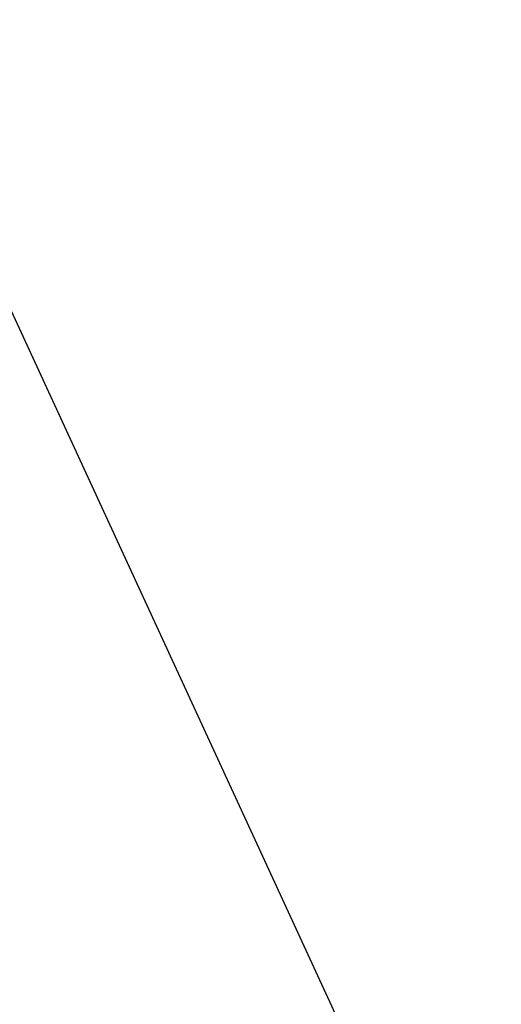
# Model space of a CAD drawing. Extents: x 0 to 370488, y 0 to 4202825.
# Tile 19 of 256: x 360198.395 to 360198.4348, y 4200474.0951 to 4200474.1765. Entities that reach past the tile are written whole.
import ezdxf

# ---------------------------------------------------------------- set-up
doc = ezdxf.new("R2010")
doc.units = 0
doc.header["$LTSCALE"] = 0.5
doc.header["$MEASUREMENT"] = 0
doc.layers.add('(032) Горизонтали утолщенные', color=32, linetype='Continuous', lineweight=30)

msp = doc.modelspace()

# ---------------------------------------------------------------- linework, layer by layer
at = {"layer": '(032) Горизонтали утолщенные', "color": 32}
msp.add_polyline3d([(360205.37, 4200491.68, 546), (360204.44, 4200490.860001, 546), (360203.56, 4200489.959999, 546), (360202.71, 4200488.949997, 546), (360201.9, 4200487.839996, 546), (360201.14, 4200486.629997, 546), (360200.44, 4200485.349998, 546), (360199.79, 4200484.050003, 546), (360199.21, 4200482.75, 546), (360198.7, 4200481.510002, 546), (360198.27, 4200480.370003, 546), (360197.92, 4200479.370003, 546), (360197.66, 4200478.529999, 546), (360197.5, 4200477.809998, 546), (360197.44, 4200477.150002, 546), (360197.51, 4200476.489998, 546), (360197.7, 4200475.760002, 546), (360198.04, 4200474.919998, 546), (360198.52, 4200473.879997, 546)], dxfattribs=at)
msp.add_polyline3d([(360205.37, 4200491.68, 546), (360204.44, 4200490.860001, 546), (360203.56, 4200489.959999, 546), (360202.71, 4200488.949997, 546), (360201.9, 4200487.839996, 546), (360201.14, 4200486.629997, 546), (360200.44, 4200485.349998, 546), (360199.79, 4200484.050003, 546), (360199.21, 4200482.75, 546), (360198.7, 4200481.510002, 546), (360198.27, 4200480.370003, 546), (360197.92, 4200479.370003, 546), (360197.66, 4200478.529999, 546), (360197.5, 4200477.809998, 546), (360197.44, 4200477.150002, 546), (360197.51, 4200476.489998, 546), (360197.7, 4200475.760002, 546), (360198.04, 4200474.919998, 546), (360198.52, 4200473.879997, 546)], dxfattribs=at)
msp.add_polyline3d([(360205.37, 4200491.68, 546), (360204.44, 4200490.860001, 546), (360203.56, 4200489.959999, 546), (360202.71, 4200488.949997, 546), (360201.9, 4200487.839996, 546), (360201.14, 4200486.629997, 546), (360200.44, 4200485.349998, 546), (360199.79, 4200484.050003, 546), (360199.21, 4200482.75, 546), (360198.7, 4200481.510002, 546), (360198.27, 4200480.370003, 546), (360197.92, 4200479.370003, 546), (360197.66, 4200478.529999, 546), (360197.5, 4200477.809998, 546), (360197.44, 4200477.150002, 546), (360197.51, 4200476.489998, 546), (360197.7, 4200475.760002, 546), (360198.04, 4200474.919998, 546), (360198.52, 4200473.879997, 546)], dxfattribs=at)
msp.add_polyline3d([(360205.37, 4200491.68, 546), (360204.44, 4200490.860001, 546), (360203.56, 4200489.959999, 546), (360202.71, 4200488.949997, 546), (360201.9, 4200487.839996, 546), (360201.14, 4200486.629997, 546), (360200.44, 4200485.349998, 546), (360199.79, 4200484.050003, 546), (360199.21, 4200482.75, 546), (360198.7, 4200481.510002, 546), (360198.27, 4200480.370003, 546), (360197.92, 4200479.370003, 546), (360197.66, 4200478.529999, 546), (360197.5, 4200477.809998, 546), (360197.44, 4200477.150002, 546), (360197.51, 4200476.489998, 546), (360197.7, 4200475.760002, 546), (360198.04, 4200474.919998, 546), (360198.52, 4200473.879997, 546)], dxfattribs=at)
msp.add_polyline3d([(360205.37, 4200491.68, 546), (360204.44, 4200490.860001, 546), (360203.56, 4200489.959999, 546), (360202.71, 4200488.949997, 546), (360201.9, 4200487.839996, 546), (360201.14, 4200486.629997, 546), (360200.44, 4200485.349998, 546), (360199.79, 4200484.050003, 546), (360199.21, 4200482.75, 546), (360198.7, 4200481.510002, 546), (360198.27, 4200480.370003, 546), (360197.92, 4200479.370003, 546), (360197.66, 4200478.529999, 546), (360197.5, 4200477.809998, 546), (360197.44, 4200477.150002, 546), (360197.51, 4200476.489998, 546), (360197.7, 4200475.760002, 546), (360198.04, 4200474.919998, 546), (360198.52, 4200473.879997, 546)], dxfattribs=at)
msp.add_polyline3d([(360205.37, 4200491.68, 546), (360204.44, 4200490.860001, 546), (360203.56, 4200489.959999, 546), (360202.71, 4200488.949997, 546), (360201.9, 4200487.839996, 546), (360201.14, 4200486.629997, 546), (360200.44, 4200485.349998, 546), (360199.79, 4200484.050003, 546), (360199.21, 4200482.75, 546), (360198.7, 4200481.510002, 546), (360198.27, 4200480.370003, 546), (360197.92, 4200479.370003, 546), (360197.66, 4200478.529999, 546), (360197.5, 4200477.809998, 546), (360197.44, 4200477.150002, 546), (360197.51, 4200476.489998, 546), (360197.7, 4200475.760002, 546), (360198.04, 4200474.919998, 546), (360198.52, 4200473.879997, 546)], dxfattribs=at)
msp.add_polyline3d([(360205.37, 4200491.68, 546), (360204.44, 4200490.860001, 546), (360203.56, 4200489.959999, 546), (360202.71, 4200488.949997, 546), (360201.9, 4200487.839996, 546), (360201.14, 4200486.629997, 546), (360200.44, 4200485.349998, 546), (360199.79, 4200484.050003, 546), (360199.21, 4200482.75, 546), (360198.7, 4200481.510002, 546), (360198.27, 4200480.370003, 546), (360197.92, 4200479.370003, 546), (360197.66, 4200478.529999, 546), (360197.5, 4200477.809998, 546), (360197.44, 4200477.150002, 546), (360197.51, 4200476.489998, 546), (360197.7, 4200475.760002, 546), (360198.04, 4200474.919998, 546), (360198.52, 4200473.879997, 546)], dxfattribs=at)
msp.add_polyline3d([(360205.37, 4200491.68, 546), (360204.44, 4200490.860001, 546), (360203.56, 4200489.959999, 546), (360202.71, 4200488.949997, 546), (360201.9, 4200487.839996, 546), (360201.14, 4200486.629997, 546), (360200.44, 4200485.349998, 546), (360199.79, 4200484.050003, 546), (360199.21, 4200482.75, 546), (360198.7, 4200481.510002, 546), (360198.27, 4200480.370003, 546), (360197.92, 4200479.370003, 546), (360197.66, 4200478.529999, 546), (360197.5, 4200477.809998, 546), (360197.44, 4200477.150002, 546), (360197.51, 4200476.489998, 546), (360197.7, 4200475.760002, 546), (360198.04, 4200474.919998, 546), (360198.52, 4200473.879997, 546)], dxfattribs=at)
msp.add_polyline3d([(360205.37, 4200491.68, 546), (360204.44, 4200490.860001, 546), (360203.56, 4200489.959999, 546), (360202.71, 4200488.949997, 546), (360201.9, 4200487.839996, 546), (360201.14, 4200486.629997, 546), (360200.44, 4200485.349998, 546), (360199.79, 4200484.050003, 546), (360199.21, 4200482.75, 546), (360198.7, 4200481.510002, 546), (360198.27, 4200480.370003, 546), (360197.92, 4200479.370003, 546), (360197.66, 4200478.529999, 546), (360197.5, 4200477.809998, 546), (360197.44, 4200477.150002, 546), (360197.51, 4200476.489998, 546), (360197.7, 4200475.760002, 546), (360198.04, 4200474.919998, 546), (360198.52, 4200473.879997, 546)], dxfattribs=at)
msp.add_polyline3d([(360205.37, 4200491.68, 546), (360204.44, 4200490.860001, 546), (360203.56, 4200489.959999, 546), (360202.71, 4200488.949997, 546), (360201.9, 4200487.839996, 546), (360201.14, 4200486.629997, 546), (360200.44, 4200485.349998, 546), (360199.79, 4200484.050003, 546), (360199.21, 4200482.75, 546), (360198.7, 4200481.510002, 546), (360198.27, 4200480.370003, 546), (360197.92, 4200479.370003, 546), (360197.66, 4200478.529999, 546), (360197.5, 4200477.809998, 546), (360197.44, 4200477.150002, 546), (360197.51, 4200476.489998, 546), (360197.7, 4200475.760002, 546), (360198.04, 4200474.919998, 546), (360198.52, 4200473.879997, 546)], dxfattribs=at)
msp.add_polyline3d([(360205.37, 4200491.68, 546), (360204.44, 4200490.860001, 546), (360203.56, 4200489.959999, 546), (360202.71, 4200488.949997, 546), (360201.9, 4200487.839996, 546), (360201.14, 4200486.629997, 546), (360200.44, 4200485.349998, 546), (360199.79, 4200484.050003, 546), (360199.21, 4200482.75, 546), (360198.7, 4200481.510002, 546), (360198.27, 4200480.370003, 546), (360197.92, 4200479.370003, 546), (360197.66, 4200478.529999, 546), (360197.5, 4200477.809998, 546), (360197.44, 4200477.150002, 546), (360197.51, 4200476.489998, 546), (360197.7, 4200475.760002, 546), (360198.04, 4200474.919998, 546), (360198.52, 4200473.879997, 546)], dxfattribs=at)
msp.add_polyline3d([(360205.37, 4200491.68, 546), (360204.44, 4200490.860001, 546), (360203.56, 4200489.959999, 546), (360202.71, 4200488.949997, 546), (360201.9, 4200487.839996, 546), (360201.14, 4200486.629997, 546), (360200.44, 4200485.349998, 546), (360199.79, 4200484.050003, 546), (360199.21, 4200482.75, 546), (360198.7, 4200481.510002, 546), (360198.27, 4200480.370003, 546), (360197.92, 4200479.370003, 546), (360197.66, 4200478.529999, 546), (360197.5, 4200477.809998, 546), (360197.44, 4200477.150002, 546), (360197.51, 4200476.489998, 546), (360197.7, 4200475.760002, 546), (360198.04, 4200474.919998, 546), (360198.52, 4200473.879997, 546)], dxfattribs=at)
msp.add_polyline3d([(360205.37, 4200491.68, 546), (360204.44, 4200490.860001, 546), (360203.56, 4200489.959999, 546), (360202.71, 4200488.949997, 546), (360201.9, 4200487.839996, 546), (360201.14, 4200486.629997, 546), (360200.44, 4200485.349998, 546), (360199.79, 4200484.050003, 546), (360199.21, 4200482.75, 546), (360198.7, 4200481.510002, 546), (360198.27, 4200480.370003, 546), (360197.92, 4200479.370003, 546), (360197.66, 4200478.529999, 546), (360197.5, 4200477.809998, 546), (360197.44, 4200477.150002, 546), (360197.51, 4200476.489998, 546), (360197.7, 4200475.760002, 546), (360198.04, 4200474.919998, 546), (360198.52, 4200473.879997, 546)], dxfattribs=at)
msp.add_polyline3d([(360205.37, 4200491.68, 546), (360204.44, 4200490.860001, 546), (360203.56, 4200489.959999, 546), (360202.71, 4200488.949997, 546), (360201.9, 4200487.839996, 546), (360201.14, 4200486.629997, 546), (360200.44, 4200485.349998, 546), (360199.79, 4200484.050003, 546), (360199.21, 4200482.75, 546), (360198.7, 4200481.510002, 546), (360198.27, 4200480.370003, 546), (360197.92, 4200479.370003, 546), (360197.66, 4200478.529999, 546), (360197.5, 4200477.809998, 546), (360197.44, 4200477.150002, 546), (360197.51, 4200476.489998, 546), (360197.7, 4200475.760002, 546), (360198.04, 4200474.919998, 546), (360198.52, 4200473.879997, 546)], dxfattribs=at)
msp.add_polyline3d([(360205.37, 4200491.68, 546), (360204.44, 4200490.860001, 546), (360203.56, 4200489.959999, 546), (360202.71, 4200488.949997, 546), (360201.9, 4200487.839996, 546), (360201.14, 4200486.629997, 546), (360200.44, 4200485.349998, 546), (360199.79, 4200484.050003, 546), (360199.21, 4200482.75, 546), (360198.7, 4200481.510002, 546), (360198.27, 4200480.370003, 546), (360197.92, 4200479.370003, 546), (360197.66, 4200478.529999, 546), (360197.5, 4200477.809998, 546), (360197.44, 4200477.150002, 546), (360197.51, 4200476.489998, 546), (360197.7, 4200475.760002, 546), (360198.04, 4200474.919998, 546), (360198.52, 4200473.879997, 546)], dxfattribs=at)
msp.add_polyline3d([(360205.37, 4200491.68, 546), (360204.44, 4200490.860001, 546), (360203.56, 4200489.959999, 546), (360202.71, 4200488.949997, 546), (360201.9, 4200487.839996, 546), (360201.14, 4200486.629997, 546), (360200.44, 4200485.349998, 546), (360199.79, 4200484.050003, 546), (360199.21, 4200482.75, 546), (360198.7, 4200481.510002, 546), (360198.27, 4200480.370003, 546), (360197.92, 4200479.370003, 546), (360197.66, 4200478.529999, 546), (360197.5, 4200477.809998, 546), (360197.44, 4200477.150002, 546), (360197.51, 4200476.489998, 546), (360197.7, 4200475.760002, 546), (360198.04, 4200474.919998, 546), (360198.52, 4200473.879997, 546)], dxfattribs=at)
msp.add_polyline3d([(360205.37, 4200491.68, 546), (360204.44, 4200490.860001, 546), (360203.56, 4200489.959999, 546), (360202.71, 4200488.949997, 546), (360201.9, 4200487.839996, 546), (360201.14, 4200486.629997, 546), (360200.44, 4200485.349998, 546), (360199.79, 4200484.050003, 546), (360199.21, 4200482.75, 546), (360198.7, 4200481.510002, 546), (360198.27, 4200480.370003, 546), (360197.92, 4200479.370003, 546), (360197.66, 4200478.529999, 546), (360197.5, 4200477.809998, 546), (360197.44, 4200477.150002, 546), (360197.51, 4200476.489998, 546), (360197.7, 4200475.760002, 546), (360198.04, 4200474.919998, 546), (360198.52, 4200473.879997, 546)], dxfattribs=at)
msp.add_polyline3d([(360205.37, 4200491.68, 546), (360204.44, 4200490.860001, 546), (360203.56, 4200489.959999, 546), (360202.71, 4200488.949997, 546), (360201.9, 4200487.839996, 546), (360201.14, 4200486.629997, 546), (360200.44, 4200485.349998, 546), (360199.79, 4200484.050003, 546), (360199.21, 4200482.75, 546), (360198.7, 4200481.510002, 546), (360198.27, 4200480.370003, 546), (360197.92, 4200479.370003, 546), (360197.66, 4200478.529999, 546), (360197.5, 4200477.809998, 546), (360197.44, 4200477.150002, 546), (360197.51, 4200476.489998, 546), (360197.7, 4200475.760002, 546), (360198.04, 4200474.919998, 546), (360198.52, 4200473.879997, 546)], dxfattribs=at)
msp.add_polyline3d([(360205.37, 4200491.68, 546), (360204.44, 4200490.860001, 546), (360203.56, 4200489.959999, 546), (360202.71, 4200488.949997, 546), (360201.9, 4200487.839996, 546), (360201.14, 4200486.629997, 546), (360200.44, 4200485.349998, 546), (360199.79, 4200484.050003, 546), (360199.21, 4200482.75, 546), (360198.7, 4200481.510002, 546), (360198.27, 4200480.370003, 546), (360197.92, 4200479.370003, 546), (360197.66, 4200478.529999, 546), (360197.5, 4200477.809998, 546), (360197.44, 4200477.150002, 546), (360197.51, 4200476.489998, 546), (360197.7, 4200475.760002, 546), (360198.04, 4200474.919998, 546), (360198.52, 4200473.879997, 546)], dxfattribs=at)
msp.add_polyline3d([(360205.37, 4200491.68, 546), (360204.44, 4200490.860001, 546), (360203.56, 4200489.959999, 546), (360202.71, 4200488.949997, 546), (360201.9, 4200487.839996, 546), (360201.14, 4200486.629997, 546), (360200.44, 4200485.349998, 546), (360199.79, 4200484.050003, 546), (360199.21, 4200482.75, 546), (360198.7, 4200481.510002, 546), (360198.27, 4200480.370003, 546), (360197.92, 4200479.370003, 546), (360197.66, 4200478.529999, 546), (360197.5, 4200477.809998, 546), (360197.44, 4200477.150002, 546), (360197.51, 4200476.489998, 546), (360197.7, 4200475.760002, 546), (360198.04, 4200474.919998, 546), (360198.52, 4200473.879997, 546)], dxfattribs=at)
msp.add_polyline3d([(360205.37, 4200491.68, 546), (360204.44, 4200490.860001, 546), (360203.56, 4200489.959999, 546), (360202.71, 4200488.949997, 546), (360201.9, 4200487.839996, 546), (360201.14, 4200486.629997, 546), (360200.44, 4200485.349998, 546), (360199.79, 4200484.050003, 546), (360199.21, 4200482.75, 546), (360198.7, 4200481.510002, 546), (360198.27, 4200480.370003, 546), (360197.92, 4200479.370003, 546), (360197.66, 4200478.529999, 546), (360197.5, 4200477.809998, 546), (360197.44, 4200477.150002, 546), (360197.51, 4200476.489998, 546), (360197.7, 4200475.760002, 546), (360198.04, 4200474.919998, 546), (360198.52, 4200473.879997, 546)], dxfattribs=at)
msp.add_polyline3d([(360205.37, 4200491.68, 546), (360204.44, 4200490.860001, 546), (360203.56, 4200489.959999, 546), (360202.71, 4200488.949997, 546), (360201.9, 4200487.839996, 546), (360201.14, 4200486.629997, 546), (360200.44, 4200485.349998, 546), (360199.79, 4200484.050003, 546), (360199.21, 4200482.75, 546), (360198.7, 4200481.510002, 546), (360198.27, 4200480.370003, 546), (360197.92, 4200479.370003, 546), (360197.66, 4200478.529999, 546), (360197.5, 4200477.809998, 546), (360197.44, 4200477.150002, 546), (360197.51, 4200476.489998, 546), (360197.7, 4200475.760002, 546), (360198.04, 4200474.919998, 546), (360198.52, 4200473.879997, 546)], dxfattribs=at)
msp.add_polyline3d([(360205.37, 4200491.68, 546), (360204.44, 4200490.860001, 546), (360203.56, 4200489.959999, 546), (360202.71, 4200488.949997, 546), (360201.9, 4200487.839996, 546), (360201.14, 4200486.629997, 546), (360200.44, 4200485.349998, 546), (360199.79, 4200484.050003, 546), (360199.21, 4200482.75, 546), (360198.7, 4200481.510002, 546), (360198.27, 4200480.370003, 546), (360197.92, 4200479.370003, 546), (360197.66, 4200478.529999, 546), (360197.5, 4200477.809998, 546), (360197.44, 4200477.150002, 546), (360197.51, 4200476.489998, 546), (360197.7, 4200475.760002, 546), (360198.04, 4200474.919998, 546), (360198.52, 4200473.879997, 546)], dxfattribs=at)
msp.add_polyline3d([(360205.37, 4200491.68, 546), (360204.44, 4200490.860001, 546), (360203.56, 4200489.959999, 546), (360202.71, 4200488.949997, 546), (360201.9, 4200487.839996, 546), (360201.14, 4200486.629997, 546), (360200.44, 4200485.349998, 546), (360199.79, 4200484.050003, 546), (360199.21, 4200482.75, 546), (360198.7, 4200481.510002, 546), (360198.27, 4200480.370003, 546), (360197.92, 4200479.370003, 546), (360197.66, 4200478.529999, 546), (360197.5, 4200477.809998, 546), (360197.44, 4200477.150002, 546), (360197.51, 4200476.489998, 546), (360197.7, 4200475.760002, 546), (360198.04, 4200474.919998, 546), (360198.52, 4200473.879997, 546)], dxfattribs=at)
msp.add_polyline3d([(360205.37, 4200491.68, 546), (360204.44, 4200490.860001, 546), (360203.56, 4200489.959999, 546), (360202.71, 4200488.949997, 546), (360201.9, 4200487.839996, 546), (360201.14, 4200486.629997, 546), (360200.44, 4200485.349998, 546), (360199.79, 4200484.050003, 546), (360199.21, 4200482.75, 546), (360198.7, 4200481.510002, 546), (360198.27, 4200480.370003, 546), (360197.92, 4200479.370003, 546), (360197.66, 4200478.529999, 546), (360197.5, 4200477.809998, 546), (360197.44, 4200477.150002, 546), (360197.51, 4200476.489998, 546), (360197.7, 4200475.760002, 546), (360198.04, 4200474.919998, 546), (360198.52, 4200473.879997, 546)], dxfattribs=at)
msp.add_polyline3d([(360205.37, 4200491.68, 546), (360204.44, 4200490.860001, 546), (360203.56, 4200489.959999, 546), (360202.71, 4200488.949997, 546), (360201.9, 4200487.839996, 546), (360201.14, 4200486.629997, 546), (360200.44, 4200485.349998, 546), (360199.79, 4200484.050003, 546), (360199.21, 4200482.75, 546), (360198.7, 4200481.510002, 546), (360198.27, 4200480.370003, 546), (360197.92, 4200479.370003, 546), (360197.66, 4200478.529999, 546), (360197.5, 4200477.809998, 546), (360197.44, 4200477.150002, 546), (360197.51, 4200476.489998, 546), (360197.7, 4200475.760002, 546), (360198.04, 4200474.919998, 546), (360198.52, 4200473.879997, 546)], dxfattribs=at)
msp.add_polyline3d([(360205.37, 4200491.68, 546), (360204.44, 4200490.860001, 546), (360203.56, 4200489.959999, 546), (360202.71, 4200488.949997, 546), (360201.9, 4200487.839996, 546), (360201.14, 4200486.629997, 546), (360200.44, 4200485.349998, 546), (360199.79, 4200484.050003, 546), (360199.21, 4200482.75, 546), (360198.7, 4200481.510002, 546), (360198.27, 4200480.370003, 546), (360197.92, 4200479.370003, 546), (360197.66, 4200478.529999, 546), (360197.5, 4200477.809998, 546), (360197.44, 4200477.150002, 546), (360197.51, 4200476.489998, 546), (360197.7, 4200475.760002, 546), (360198.04, 4200474.919998, 546), (360198.52, 4200473.879997, 546)], dxfattribs=at)
msp.add_polyline3d([(360205.37, 4200491.68, 546), (360204.44, 4200490.860001, 546), (360203.56, 4200489.959999, 546), (360202.71, 4200488.949997, 546), (360201.9, 4200487.839996, 546), (360201.14, 4200486.629997, 546), (360200.44, 4200485.349998, 546), (360199.79, 4200484.050003, 546), (360199.21, 4200482.75, 546), (360198.7, 4200481.510002, 546), (360198.27, 4200480.370003, 546), (360197.92, 4200479.370003, 546), (360197.66, 4200478.529999, 546), (360197.5, 4200477.809998, 546), (360197.44, 4200477.150002, 546), (360197.51, 4200476.489998, 546), (360197.7, 4200475.760002, 546), (360198.04, 4200474.919998, 546), (360198.52, 4200473.879997, 546)], dxfattribs=at)
msp.add_polyline3d([(360205.37, 4200491.68, 546), (360204.44, 4200490.860001, 546), (360203.56, 4200489.959999, 546), (360202.71, 4200488.949997, 546), (360201.9, 4200487.839996, 546), (360201.14, 4200486.629997, 546), (360200.44, 4200485.349998, 546), (360199.79, 4200484.050003, 546), (360199.21, 4200482.75, 546), (360198.7, 4200481.510002, 546), (360198.27, 4200480.370003, 546), (360197.92, 4200479.370003, 546), (360197.66, 4200478.529999, 546), (360197.5, 4200477.809998, 546), (360197.44, 4200477.150002, 546), (360197.51, 4200476.489998, 546), (360197.7, 4200475.760002, 546), (360198.04, 4200474.919998, 546), (360198.52, 4200473.879997, 546)], dxfattribs=at)
msp.add_polyline3d([(360205.37, 4200491.68, 546), (360204.44, 4200490.860001, 546), (360203.56, 4200489.959999, 546), (360202.71, 4200488.949997, 546), (360201.9, 4200487.839996, 546), (360201.14, 4200486.629997, 546), (360200.44, 4200485.349998, 546), (360199.79, 4200484.050003, 546), (360199.21, 4200482.75, 546), (360198.7, 4200481.510002, 546), (360198.27, 4200480.370003, 546), (360197.92, 4200479.370003, 546), (360197.66, 4200478.529999, 546), (360197.5, 4200477.809998, 546), (360197.44, 4200477.150002, 546), (360197.51, 4200476.489998, 546), (360197.7, 4200475.760002, 546), (360198.04, 4200474.919998, 546), (360198.52, 4200473.879997, 546)], dxfattribs=at)
msp.add_polyline3d([(360205.37, 4200491.68, 546), (360204.44, 4200490.860001, 546), (360203.56, 4200489.959999, 546), (360202.71, 4200488.949997, 546), (360201.9, 4200487.839996, 546), (360201.14, 4200486.629997, 546), (360200.44, 4200485.349998, 546), (360199.79, 4200484.050003, 546), (360199.21, 4200482.75, 546), (360198.7, 4200481.510002, 546), (360198.27, 4200480.370003, 546), (360197.92, 4200479.370003, 546), (360197.66, 4200478.529999, 546), (360197.5, 4200477.809998, 546), (360197.44, 4200477.150002, 546), (360197.51, 4200476.489998, 546), (360197.7, 4200475.760002, 546), (360198.04, 4200474.919998, 546), (360198.52, 4200473.879997, 546)], dxfattribs=at)
msp.add_polyline3d([(360205.37, 4200491.68, 546), (360204.44, 4200490.860001, 546), (360203.56, 4200489.959999, 546), (360202.71, 4200488.949997, 546), (360201.9, 4200487.839996, 546), (360201.14, 4200486.629997, 546), (360200.44, 4200485.349998, 546), (360199.79, 4200484.050003, 546), (360199.21, 4200482.75, 546), (360198.7, 4200481.510002, 546), (360198.27, 4200480.370003, 546), (360197.92, 4200479.370003, 546), (360197.66, 4200478.529999, 546), (360197.5, 4200477.809998, 546), (360197.44, 4200477.150002, 546), (360197.51, 4200476.489998, 546), (360197.7, 4200475.760002, 546), (360198.04, 4200474.919998, 546), (360198.52, 4200473.879997, 546)], dxfattribs=at)
msp.add_polyline3d([(360205.37, 4200491.68, 546), (360204.44, 4200490.860001, 546), (360203.56, 4200489.959999, 546), (360202.71, 4200488.949997, 546), (360201.9, 4200487.839996, 546), (360201.14, 4200486.629997, 546), (360200.44, 4200485.349998, 546), (360199.79, 4200484.050003, 546), (360199.21, 4200482.75, 546), (360198.7, 4200481.510002, 546), (360198.27, 4200480.370003, 546), (360197.92, 4200479.370003, 546), (360197.66, 4200478.529999, 546), (360197.5, 4200477.809998, 546), (360197.44, 4200477.150002, 546), (360197.51, 4200476.489998, 546), (360197.7, 4200475.760002, 546), (360198.04, 4200474.919998, 546), (360198.52, 4200473.879997, 546)], dxfattribs=at)
msp.add_polyline3d([(360205.37, 4200491.68, 546), (360204.44, 4200490.860001, 546), (360203.56, 4200489.959999, 546), (360202.71, 4200488.949997, 546), (360201.9, 4200487.839996, 546), (360201.14, 4200486.629997, 546), (360200.44, 4200485.349998, 546), (360199.79, 4200484.050003, 546), (360199.21, 4200482.75, 546), (360198.7, 4200481.510002, 546), (360198.27, 4200480.370003, 546), (360197.92, 4200479.370003, 546), (360197.66, 4200478.529999, 546), (360197.5, 4200477.809998, 546), (360197.44, 4200477.150002, 546), (360197.51, 4200476.489998, 546), (360197.7, 4200475.760002, 546), (360198.04, 4200474.919998, 546), (360198.52, 4200473.879997, 546)], dxfattribs=at)
msp.add_polyline3d([(360205.37, 4200491.68, 546), (360204.44, 4200490.860001, 546), (360203.56, 4200489.959999, 546), (360202.71, 4200488.949997, 546), (360201.9, 4200487.839996, 546), (360201.14, 4200486.629997, 546), (360200.44, 4200485.349998, 546), (360199.79, 4200484.050003, 546), (360199.21, 4200482.75, 546), (360198.7, 4200481.510002, 546), (360198.27, 4200480.370003, 546), (360197.92, 4200479.370003, 546), (360197.66, 4200478.529999, 546), (360197.5, 4200477.809998, 546), (360197.44, 4200477.150002, 546), (360197.51, 4200476.489998, 546), (360197.7, 4200475.760002, 546), (360198.04, 4200474.919998, 546), (360198.52, 4200473.879997, 546)], dxfattribs=at)
msp.add_polyline3d([(360205.37, 4200491.68, 546), (360204.44, 4200490.860001, 546), (360203.56, 4200489.959999, 546), (360202.71, 4200488.949997, 546), (360201.9, 4200487.839996, 546), (360201.14, 4200486.629997, 546), (360200.44, 4200485.349998, 546), (360199.79, 4200484.050003, 546), (360199.21, 4200482.75, 546), (360198.7, 4200481.510002, 546), (360198.27, 4200480.370003, 546), (360197.92, 4200479.370003, 546), (360197.66, 4200478.529999, 546), (360197.5, 4200477.809998, 546), (360197.44, 4200477.150002, 546), (360197.51, 4200476.489998, 546), (360197.7, 4200475.760002, 546), (360198.04, 4200474.919998, 546), (360198.52, 4200473.879997, 546)], dxfattribs=at)
msp.add_polyline3d([(360205.37, 4200491.68, 546), (360204.44, 4200490.860001, 546), (360203.56, 4200489.959999, 546), (360202.71, 4200488.949997, 546), (360201.9, 4200487.839996, 546), (360201.14, 4200486.629997, 546), (360200.44, 4200485.349998, 546), (360199.79, 4200484.050003, 546), (360199.21, 4200482.75, 546), (360198.7, 4200481.510002, 546), (360198.27, 4200480.370003, 546), (360197.92, 4200479.370003, 546), (360197.66, 4200478.529999, 546), (360197.5, 4200477.809998, 546), (360197.44, 4200477.150002, 546), (360197.51, 4200476.489998, 546), (360197.7, 4200475.760002, 546), (360198.04, 4200474.919998, 546), (360198.52, 4200473.879997, 546)], dxfattribs=at)
msp.add_polyline3d([(360205.37, 4200491.68, 546), (360204.44, 4200490.860001, 546), (360203.56, 4200489.959999, 546), (360202.71, 4200488.949997, 546), (360201.9, 4200487.839996, 546), (360201.14, 4200486.629997, 546), (360200.44, 4200485.349998, 546), (360199.79, 4200484.050003, 546), (360199.21, 4200482.75, 546), (360198.7, 4200481.510002, 546), (360198.27, 4200480.370003, 546), (360197.92, 4200479.370003, 546), (360197.66, 4200478.529999, 546), (360197.5, 4200477.809998, 546), (360197.44, 4200477.150002, 546), (360197.51, 4200476.489998, 546), (360197.7, 4200475.760002, 546), (360198.04, 4200474.919998, 546), (360198.52, 4200473.879997, 546)], dxfattribs=at)
msp.add_polyline3d([(360205.37, 4200491.68, 546), (360204.44, 4200490.860001, 546), (360203.56, 4200489.959999, 546), (360202.71, 4200488.949997, 546), (360201.9, 4200487.839996, 546), (360201.14, 4200486.629997, 546), (360200.44, 4200485.349998, 546), (360199.79, 4200484.050003, 546), (360199.21, 4200482.75, 546), (360198.7, 4200481.510002, 546), (360198.27, 4200480.370003, 546), (360197.92, 4200479.370003, 546), (360197.66, 4200478.529999, 546), (360197.5, 4200477.809998, 546), (360197.44, 4200477.150002, 546), (360197.51, 4200476.489998, 546), (360197.7, 4200475.760002, 546), (360198.04, 4200474.919998, 546), (360198.52, 4200473.879997, 546)], dxfattribs=at)
msp.add_polyline3d([(360205.37, 4200491.68, 546), (360204.44, 4200490.860001, 546), (360203.56, 4200489.959999, 546), (360202.71, 4200488.949997, 546), (360201.9, 4200487.839996, 546), (360201.14, 4200486.629997, 546), (360200.44, 4200485.349998, 546), (360199.79, 4200484.050003, 546), (360199.21, 4200482.75, 546), (360198.7, 4200481.510002, 546), (360198.27, 4200480.370003, 546), (360197.92, 4200479.370003, 546), (360197.66, 4200478.529999, 546), (360197.5, 4200477.809998, 546), (360197.44, 4200477.150002, 546), (360197.51, 4200476.489998, 546), (360197.7, 4200475.760002, 546), (360198.04, 4200474.919998, 546), (360198.52, 4200473.879997, 546)], dxfattribs=at)
msp.add_polyline3d([(360205.37, 4200491.68, 546), (360204.44, 4200490.860001, 546), (360203.56, 4200489.959999, 546), (360202.71, 4200488.949997, 546), (360201.9, 4200487.839996, 546), (360201.14, 4200486.629997, 546), (360200.44, 4200485.349998, 546), (360199.79, 4200484.050003, 546), (360199.21, 4200482.75, 546), (360198.7, 4200481.510002, 546), (360198.27, 4200480.370003, 546), (360197.92, 4200479.370003, 546), (360197.66, 4200478.529999, 546), (360197.5, 4200477.809998, 546), (360197.44, 4200477.150002, 546), (360197.51, 4200476.489998, 546), (360197.7, 4200475.760002, 546), (360198.04, 4200474.919998, 546), (360198.52, 4200473.879997, 546)], dxfattribs=at)
msp.add_polyline3d([(360205.37, 4200491.68, 546), (360204.44, 4200490.860001, 546), (360203.56, 4200489.959999, 546), (360202.71, 4200488.949997, 546), (360201.9, 4200487.839996, 546), (360201.14, 4200486.629997, 546), (360200.44, 4200485.349998, 546), (360199.79, 4200484.050003, 546), (360199.21, 4200482.75, 546), (360198.7, 4200481.510002, 546), (360198.27, 4200480.370003, 546), (360197.92, 4200479.370003, 546), (360197.66, 4200478.529999, 546), (360197.5, 4200477.809998, 546), (360197.44, 4200477.150002, 546), (360197.51, 4200476.489998, 546), (360197.7, 4200475.760002, 546), (360198.04, 4200474.919998, 546), (360198.52, 4200473.879997, 546)], dxfattribs=at)
msp.add_polyline3d([(360205.37, 4200491.68, 546), (360204.44, 4200490.860001, 546), (360203.56, 4200489.959999, 546), (360202.71, 4200488.949997, 546), (360201.9, 4200487.839996, 546), (360201.14, 4200486.629997, 546), (360200.44, 4200485.349998, 546), (360199.79, 4200484.050003, 546), (360199.21, 4200482.75, 546), (360198.7, 4200481.510002, 546), (360198.27, 4200480.370003, 546), (360197.92, 4200479.370003, 546), (360197.66, 4200478.529999, 546), (360197.5, 4200477.809998, 546), (360197.44, 4200477.150002, 546), (360197.51, 4200476.489998, 546), (360197.7, 4200475.760002, 546), (360198.04, 4200474.919998, 546), (360198.52, 4200473.879997, 546)], dxfattribs=at)
msp.add_polyline3d([(360205.37, 4200491.68, 546), (360204.44, 4200490.860001, 546), (360203.56, 4200489.959999, 546), (360202.71, 4200488.949997, 546), (360201.9, 4200487.839996, 546), (360201.14, 4200486.629997, 546), (360200.44, 4200485.349998, 546), (360199.79, 4200484.050003, 546), (360199.21, 4200482.75, 546), (360198.7, 4200481.510002, 546), (360198.27, 4200480.370003, 546), (360197.92, 4200479.370003, 546), (360197.66, 4200478.529999, 546), (360197.5, 4200477.809998, 546), (360197.44, 4200477.150002, 546), (360197.51, 4200476.489998, 546), (360197.7, 4200475.760002, 546), (360198.04, 4200474.919998, 546), (360198.52, 4200473.879997, 546)], dxfattribs=at)
msp.add_polyline3d([(360205.37, 4200491.68, 546), (360204.44, 4200490.860001, 546), (360203.56, 4200489.959999, 546), (360202.71, 4200488.949997, 546), (360201.9, 4200487.839996, 546), (360201.14, 4200486.629997, 546), (360200.44, 4200485.349998, 546), (360199.79, 4200484.050003, 546), (360199.21, 4200482.75, 546), (360198.7, 4200481.510002, 546), (360198.27, 4200480.370003, 546), (360197.92, 4200479.370003, 546), (360197.66, 4200478.529999, 546), (360197.5, 4200477.809998, 546), (360197.44, 4200477.150002, 546), (360197.51, 4200476.489998, 546), (360197.7, 4200475.760002, 546), (360198.04, 4200474.919998, 546), (360198.52, 4200473.879997, 546)], dxfattribs=at)
msp.add_polyline3d([(360205.37, 4200491.68, 546), (360204.44, 4200490.860001, 546), (360203.56, 4200489.959999, 546), (360202.71, 4200488.949997, 546), (360201.9, 4200487.839996, 546), (360201.14, 4200486.629997, 546), (360200.44, 4200485.349998, 546), (360199.79, 4200484.050003, 546), (360199.21, 4200482.75, 546), (360198.7, 4200481.510002, 546), (360198.27, 4200480.370003, 546), (360197.92, 4200479.370003, 546), (360197.66, 4200478.529999, 546), (360197.5, 4200477.809998, 546), (360197.44, 4200477.150002, 546), (360197.51, 4200476.489998, 546), (360197.7, 4200475.760002, 546), (360198.04, 4200474.919998, 546), (360198.52, 4200473.879997, 546)], dxfattribs=at)
msp.add_polyline3d([(360205.37, 4200491.68, 546), (360204.44, 4200490.860001, 546), (360203.56, 4200489.959999, 546), (360202.71, 4200488.949997, 546), (360201.9, 4200487.839996, 546), (360201.14, 4200486.629997, 546), (360200.44, 4200485.349998, 546), (360199.79, 4200484.050003, 546), (360199.21, 4200482.75, 546), (360198.7, 4200481.510002, 546), (360198.27, 4200480.370003, 546), (360197.92, 4200479.370003, 546), (360197.66, 4200478.529999, 546), (360197.5, 4200477.809998, 546), (360197.44, 4200477.150002, 546), (360197.51, 4200476.489998, 546), (360197.7, 4200475.760002, 546), (360198.04, 4200474.919998, 546), (360198.52, 4200473.879997, 546)], dxfattribs=at)
msp.add_polyline3d([(360205.37, 4200491.68, 546), (360204.44, 4200490.860001, 546), (360203.56, 4200489.959999, 546), (360202.71, 4200488.949997, 546), (360201.9, 4200487.839996, 546), (360201.14, 4200486.629997, 546), (360200.44, 4200485.349998, 546), (360199.79, 4200484.050003, 546), (360199.21, 4200482.75, 546), (360198.7, 4200481.510002, 546), (360198.27, 4200480.370003, 546), (360197.92, 4200479.370003, 546), (360197.66, 4200478.529999, 546), (360197.5, 4200477.809998, 546), (360197.44, 4200477.150002, 546), (360197.51, 4200476.489998, 546), (360197.7, 4200475.760002, 546), (360198.04, 4200474.919998, 546), (360198.52, 4200473.879997, 546)], dxfattribs=at)
msp.add_polyline3d([(360205.37, 4200491.68, 546), (360204.44, 4200490.860001, 546), (360203.56, 4200489.959999, 546), (360202.71, 4200488.949997, 546), (360201.9, 4200487.839996, 546), (360201.14, 4200486.629997, 546), (360200.44, 4200485.349998, 546), (360199.79, 4200484.050003, 546), (360199.21, 4200482.75, 546), (360198.7, 4200481.510002, 546), (360198.27, 4200480.370003, 546), (360197.92, 4200479.370003, 546), (360197.66, 4200478.529999, 546), (360197.5, 4200477.809998, 546), (360197.44, 4200477.150002, 546), (360197.51, 4200476.489998, 546), (360197.7, 4200475.760002, 546), (360198.04, 4200474.919998, 546), (360198.52, 4200473.879997, 546)], dxfattribs=at)
msp.add_polyline3d([(360205.37, 4200491.68, 546), (360204.44, 4200490.860001, 546), (360203.56, 4200489.959999, 546), (360202.71, 4200488.949997, 546), (360201.9, 4200487.839996, 546), (360201.14, 4200486.629997, 546), (360200.44, 4200485.349998, 546), (360199.79, 4200484.050003, 546), (360199.21, 4200482.75, 546), (360198.7, 4200481.510002, 546), (360198.27, 4200480.370003, 546), (360197.92, 4200479.370003, 546), (360197.66, 4200478.529999, 546), (360197.5, 4200477.809998, 546), (360197.44, 4200477.150002, 546), (360197.51, 4200476.489998, 546), (360197.7, 4200475.760002, 546), (360198.04, 4200474.919998, 546), (360198.52, 4200473.879997, 546)], dxfattribs=at)
msp.add_polyline3d([(360205.37, 4200491.68, 546), (360204.44, 4200490.860001, 546), (360203.56, 4200489.959999, 546), (360202.71, 4200488.949997, 546), (360201.9, 4200487.839996, 546), (360201.14, 4200486.629997, 546), (360200.44, 4200485.349998, 546), (360199.79, 4200484.050003, 546), (360199.21, 4200482.75, 546), (360198.7, 4200481.510002, 546), (360198.27, 4200480.370003, 546), (360197.92, 4200479.370003, 546), (360197.66, 4200478.529999, 546), (360197.5, 4200477.809998, 546), (360197.44, 4200477.150002, 546), (360197.51, 4200476.489998, 546), (360197.7, 4200475.760002, 546), (360198.04, 4200474.919998, 546), (360198.52, 4200473.879997, 546)], dxfattribs=at)
msp.add_polyline3d([(360205.37, 4200491.68, 546), (360204.44, 4200490.860001, 546), (360203.56, 4200489.959999, 546), (360202.71, 4200488.949997, 546), (360201.9, 4200487.839996, 546), (360201.14, 4200486.629997, 546), (360200.44, 4200485.349998, 546), (360199.79, 4200484.050003, 546), (360199.21, 4200482.75, 546), (360198.7, 4200481.510002, 546), (360198.27, 4200480.370003, 546), (360197.92, 4200479.370003, 546), (360197.66, 4200478.529999, 546), (360197.5, 4200477.809998, 546), (360197.44, 4200477.150002, 546), (360197.51, 4200476.489998, 546), (360197.7, 4200475.760002, 546), (360198.04, 4200474.919998, 546), (360198.52, 4200473.879997, 546)], dxfattribs=at)
msp.add_polyline3d([(360205.37, 4200491.68, 546), (360204.44, 4200490.860001, 546), (360203.56, 4200489.959999, 546), (360202.71, 4200488.949997, 546), (360201.9, 4200487.839996, 546), (360201.14, 4200486.629997, 546), (360200.44, 4200485.349998, 546), (360199.79, 4200484.050003, 546), (360199.21, 4200482.75, 546), (360198.7, 4200481.510002, 546), (360198.27, 4200480.370003, 546), (360197.92, 4200479.370003, 546), (360197.66, 4200478.529999, 546), (360197.5, 4200477.809998, 546), (360197.44, 4200477.150002, 546), (360197.51, 4200476.489998, 546), (360197.7, 4200475.760002, 546), (360198.04, 4200474.919998, 546), (360198.52, 4200473.879997, 546)], dxfattribs=at)
msp.add_polyline3d([(360205.37, 4200491.68, 546), (360204.44, 4200490.860001, 546), (360203.56, 4200489.959999, 546), (360202.71, 4200488.949997, 546), (360201.9, 4200487.839996, 546), (360201.14, 4200486.629997, 546), (360200.44, 4200485.349998, 546), (360199.79, 4200484.050003, 546), (360199.21, 4200482.75, 546), (360198.7, 4200481.510002, 546), (360198.27, 4200480.370003, 546), (360197.92, 4200479.370003, 546), (360197.66, 4200478.529999, 546), (360197.5, 4200477.809998, 546), (360197.44, 4200477.150002, 546), (360197.51, 4200476.489998, 546), (360197.7, 4200475.760002, 546), (360198.04, 4200474.919998, 546), (360198.52, 4200473.879997, 546)], dxfattribs=at)
msp.add_polyline3d([(360205.37, 4200491.68, 546), (360204.44, 4200490.860001, 546), (360203.56, 4200489.959999, 546), (360202.71, 4200488.949997, 546), (360201.9, 4200487.839996, 546), (360201.14, 4200486.629997, 546), (360200.44, 4200485.349998, 546), (360199.79, 4200484.050003, 546), (360199.21, 4200482.75, 546), (360198.7, 4200481.510002, 546), (360198.27, 4200480.370003, 546), (360197.92, 4200479.370003, 546), (360197.66, 4200478.529999, 546), (360197.5, 4200477.809998, 546), (360197.44, 4200477.150002, 546), (360197.51, 4200476.489998, 546), (360197.7, 4200475.760002, 546), (360198.04, 4200474.919998, 546), (360198.52, 4200473.879997, 546)], dxfattribs=at)
msp.add_polyline3d([(360205.37, 4200491.68, 546), (360204.44, 4200490.860001, 546), (360203.56, 4200489.959999, 546), (360202.71, 4200488.949997, 546), (360201.9, 4200487.839996, 546), (360201.14, 4200486.629997, 546), (360200.44, 4200485.349998, 546), (360199.79, 4200484.050003, 546), (360199.21, 4200482.75, 546), (360198.7, 4200481.510002, 546), (360198.27, 4200480.370003, 546), (360197.92, 4200479.370003, 546), (360197.66, 4200478.529999, 546), (360197.5, 4200477.809998, 546), (360197.44, 4200477.150002, 546), (360197.51, 4200476.489998, 546), (360197.7, 4200475.760002, 546), (360198.04, 4200474.919998, 546), (360198.52, 4200473.879997, 546)], dxfattribs=at)
msp.add_polyline3d([(360205.37, 4200491.68, 546), (360204.44, 4200490.860001, 546), (360203.56, 4200489.959999, 546), (360202.71, 4200488.949997, 546), (360201.9, 4200487.839996, 546), (360201.14, 4200486.629997, 546), (360200.44, 4200485.349998, 546), (360199.79, 4200484.050003, 546), (360199.21, 4200482.75, 546), (360198.7, 4200481.510002, 546), (360198.27, 4200480.370003, 546), (360197.92, 4200479.370003, 546), (360197.66, 4200478.529999, 546), (360197.5, 4200477.809998, 546), (360197.44, 4200477.150002, 546), (360197.51, 4200476.489998, 546), (360197.7, 4200475.760002, 546), (360198.04, 4200474.919998, 546), (360198.52, 4200473.879997, 546)], dxfattribs=at)
msp.add_polyline3d([(360205.37, 4200491.68, 546), (360204.44, 4200490.860001, 546), (360203.56, 4200489.959999, 546), (360202.71, 4200488.949997, 546), (360201.9, 4200487.839996, 546), (360201.14, 4200486.629997, 546), (360200.44, 4200485.349998, 546), (360199.79, 4200484.050003, 546), (360199.21, 4200482.75, 546), (360198.7, 4200481.510002, 546), (360198.27, 4200480.370003, 546), (360197.92, 4200479.370003, 546), (360197.66, 4200478.529999, 546), (360197.5, 4200477.809998, 546), (360197.44, 4200477.150002, 546), (360197.51, 4200476.489998, 546), (360197.7, 4200475.760002, 546), (360198.04, 4200474.919998, 546), (360198.52, 4200473.879997, 546)], dxfattribs=at)
msp.add_polyline3d([(360205.37, 4200491.68, 546), (360204.44, 4200490.860001, 546), (360203.56, 4200489.959999, 546), (360202.71, 4200488.949997, 546), (360201.9, 4200487.839996, 546), (360201.14, 4200486.629997, 546), (360200.44, 4200485.349998, 546), (360199.79, 4200484.050003, 546), (360199.21, 4200482.75, 546), (360198.7, 4200481.510002, 546), (360198.27, 4200480.370003, 546), (360197.92, 4200479.370003, 546), (360197.66, 4200478.529999, 546), (360197.5, 4200477.809998, 546), (360197.44, 4200477.150002, 546), (360197.51, 4200476.489998, 546), (360197.7, 4200475.760002, 546), (360198.04, 4200474.919998, 546), (360198.52, 4200473.879997, 546)], dxfattribs=at)
msp.add_polyline3d([(360205.37, 4200491.68, 546), (360204.44, 4200490.860001, 546), (360203.56, 4200489.959999, 546), (360202.71, 4200488.949997, 546), (360201.9, 4200487.839996, 546), (360201.14, 4200486.629997, 546), (360200.44, 4200485.349998, 546), (360199.79, 4200484.050003, 546), (360199.21, 4200482.75, 546), (360198.7, 4200481.510002, 546), (360198.27, 4200480.370003, 546), (360197.92, 4200479.370003, 546), (360197.66, 4200478.529999, 546), (360197.5, 4200477.809998, 546), (360197.44, 4200477.150002, 546), (360197.51, 4200476.489998, 546), (360197.7, 4200475.760002, 546), (360198.04, 4200474.919998, 546), (360198.52, 4200473.879997, 546)], dxfattribs=at)
msp.add_polyline3d([(360205.37, 4200491.68, 546), (360204.44, 4200490.860001, 546), (360203.56, 4200489.959999, 546), (360202.71, 4200488.949997, 546), (360201.9, 4200487.839996, 546), (360201.14, 4200486.629997, 546), (360200.44, 4200485.349998, 546), (360199.79, 4200484.050003, 546), (360199.21, 4200482.75, 546), (360198.7, 4200481.510002, 546), (360198.27, 4200480.370003, 546), (360197.92, 4200479.370003, 546), (360197.66, 4200478.529999, 546), (360197.5, 4200477.809998, 546), (360197.44, 4200477.150002, 546), (360197.51, 4200476.489998, 546), (360197.7, 4200475.760002, 546), (360198.04, 4200474.919998, 546), (360198.52, 4200473.879997, 546)], dxfattribs=at)
msp.add_polyline3d([(360205.37, 4200491.68, 546), (360204.44, 4200490.860001, 546), (360203.56, 4200489.959999, 546), (360202.71, 4200488.949997, 546), (360201.9, 4200487.839996, 546), (360201.14, 4200486.629997, 546), (360200.44, 4200485.349998, 546), (360199.79, 4200484.050003, 546), (360199.21, 4200482.75, 546), (360198.7, 4200481.510002, 546), (360198.27, 4200480.370003, 546), (360197.92, 4200479.370003, 546), (360197.66, 4200478.529999, 546), (360197.5, 4200477.809998, 546), (360197.44, 4200477.150002, 546), (360197.51, 4200476.489998, 546), (360197.7, 4200475.760002, 546), (360198.04, 4200474.919998, 546), (360198.52, 4200473.879997, 546)], dxfattribs=at)
msp.add_polyline3d([(360205.37, 4200491.68, 546), (360204.44, 4200490.860001, 546), (360203.56, 4200489.959999, 546), (360202.71, 4200488.949997, 546), (360201.9, 4200487.839996, 546), (360201.14, 4200486.629997, 546), (360200.44, 4200485.349998, 546), (360199.79, 4200484.050003, 546), (360199.21, 4200482.75, 546), (360198.7, 4200481.510002, 546), (360198.27, 4200480.370003, 546), (360197.92, 4200479.370003, 546), (360197.66, 4200478.529999, 546), (360197.5, 4200477.809998, 546), (360197.44, 4200477.150002, 546), (360197.51, 4200476.489998, 546), (360197.7, 4200475.760002, 546), (360198.04, 4200474.919998, 546), (360198.52, 4200473.879997, 546)], dxfattribs=at)
msp.add_polyline3d([(360205.37, 4200491.68, 546), (360204.44, 4200490.860001, 546), (360203.56, 4200489.959999, 546), (360202.71, 4200488.949997, 546), (360201.9, 4200487.839996, 546), (360201.14, 4200486.629997, 546), (360200.44, 4200485.349998, 546), (360199.79, 4200484.050003, 546), (360199.21, 4200482.75, 546), (360198.7, 4200481.510002, 546), (360198.27, 4200480.370003, 546), (360197.92, 4200479.370003, 546), (360197.66, 4200478.529999, 546), (360197.5, 4200477.809998, 546), (360197.44, 4200477.150002, 546), (360197.51, 4200476.489998, 546), (360197.7, 4200475.760002, 546), (360198.04, 4200474.919998, 546), (360198.52, 4200473.879997, 546)], dxfattribs=at)
msp.add_polyline3d([(360205.37, 4200491.68, 546), (360204.44, 4200490.860001, 546), (360203.56, 4200489.959999, 546), (360202.71, 4200488.949997, 546), (360201.9, 4200487.839996, 546), (360201.14, 4200486.629997, 546), (360200.44, 4200485.349998, 546), (360199.79, 4200484.050003, 546), (360199.21, 4200482.75, 546), (360198.7, 4200481.510002, 546), (360198.27, 4200480.370003, 546), (360197.92, 4200479.370003, 546), (360197.66, 4200478.529999, 546), (360197.5, 4200477.809998, 546), (360197.44, 4200477.150002, 546), (360197.51, 4200476.489998, 546), (360197.7, 4200475.760002, 546), (360198.04, 4200474.919998, 546), (360198.52, 4200473.879997, 546)], dxfattribs=at)
msp.add_polyline3d([(360205.37, 4200491.68, 546), (360204.44, 4200490.860001, 546), (360203.56, 4200489.959999, 546), (360202.71, 4200488.949997, 546), (360201.9, 4200487.839996, 546), (360201.14, 4200486.629997, 546), (360200.44, 4200485.349998, 546), (360199.79, 4200484.050003, 546), (360199.21, 4200482.75, 546), (360198.7, 4200481.510002, 546), (360198.27, 4200480.370003, 546), (360197.92, 4200479.370003, 546), (360197.66, 4200478.529999, 546), (360197.5, 4200477.809998, 546), (360197.44, 4200477.150002, 546), (360197.51, 4200476.489998, 546), (360197.7, 4200475.760002, 546), (360198.04, 4200474.919998, 546), (360198.52, 4200473.879997, 546)], dxfattribs=at)
msp.add_polyline3d([(360205.37, 4200491.68, 546), (360204.44, 4200490.860001, 546), (360203.56, 4200489.959999, 546), (360202.71, 4200488.949997, 546), (360201.9, 4200487.839996, 546), (360201.14, 4200486.629997, 546), (360200.44, 4200485.349998, 546), (360199.79, 4200484.050003, 546), (360199.21, 4200482.75, 546), (360198.7, 4200481.510002, 546), (360198.27, 4200480.370003, 546), (360197.92, 4200479.370003, 546), (360197.66, 4200478.529999, 546), (360197.5, 4200477.809998, 546), (360197.44, 4200477.150002, 546), (360197.51, 4200476.489998, 546), (360197.7, 4200475.760002, 546), (360198.04, 4200474.919998, 546), (360198.52, 4200473.879997, 546)], dxfattribs=at)
msp.add_polyline3d([(360205.37, 4200491.68, 546), (360204.44, 4200490.860001, 546), (360203.56, 4200489.959999, 546), (360202.71, 4200488.949997, 546), (360201.9, 4200487.839996, 546), (360201.14, 4200486.629997, 546), (360200.44, 4200485.349998, 546), (360199.79, 4200484.050003, 546), (360199.21, 4200482.75, 546), (360198.7, 4200481.510002, 546), (360198.27, 4200480.370003, 546), (360197.92, 4200479.370003, 546), (360197.66, 4200478.529999, 546), (360197.5, 4200477.809998, 546), (360197.44, 4200477.150002, 546), (360197.51, 4200476.489998, 546), (360197.7, 4200475.760002, 546), (360198.04, 4200474.919998, 546), (360198.52, 4200473.879997, 546)], dxfattribs=at)
msp.add_polyline3d([(360205.37, 4200491.68, 546), (360204.44, 4200490.860001, 546), (360203.56, 4200489.959999, 546), (360202.71, 4200488.949997, 546), (360201.9, 4200487.839996, 546), (360201.14, 4200486.629997, 546), (360200.44, 4200485.349998, 546), (360199.79, 4200484.050003, 546), (360199.21, 4200482.75, 546), (360198.7, 4200481.510002, 546), (360198.27, 4200480.370003, 546), (360197.92, 4200479.370003, 546), (360197.66, 4200478.529999, 546), (360197.5, 4200477.809998, 546), (360197.44, 4200477.150002, 546), (360197.51, 4200476.489998, 546), (360197.7, 4200475.760002, 546), (360198.04, 4200474.919998, 546), (360198.52, 4200473.879997, 546)], dxfattribs=at)
msp.add_polyline3d([(360205.37, 4200491.68, 546), (360204.44, 4200490.860001, 546), (360203.56, 4200489.959999, 546), (360202.71, 4200488.949997, 546), (360201.9, 4200487.839996, 546), (360201.14, 4200486.629997, 546), (360200.44, 4200485.349998, 546), (360199.79, 4200484.050003, 546), (360199.21, 4200482.75, 546), (360198.7, 4200481.510002, 546), (360198.27, 4200480.370003, 546), (360197.92, 4200479.370003, 546), (360197.66, 4200478.529999, 546), (360197.5, 4200477.809998, 546), (360197.44, 4200477.150002, 546), (360197.51, 4200476.489998, 546), (360197.7, 4200475.760002, 546), (360198.04, 4200474.919998, 546), (360198.52, 4200473.879997, 546)], dxfattribs=at)
msp.add_polyline3d([(360205.37, 4200491.68, 546), (360204.44, 4200490.860001, 546), (360203.56, 4200489.959999, 546), (360202.71, 4200488.949997, 546), (360201.9, 4200487.839996, 546), (360201.14, 4200486.629997, 546), (360200.44, 4200485.349998, 546), (360199.79, 4200484.050003, 546), (360199.21, 4200482.75, 546), (360198.7, 4200481.510002, 546), (360198.27, 4200480.370003, 546), (360197.92, 4200479.370003, 546), (360197.66, 4200478.529999, 546), (360197.5, 4200477.809998, 546), (360197.44, 4200477.150002, 546), (360197.51, 4200476.489998, 546), (360197.7, 4200475.760002, 546), (360198.04, 4200474.919998, 546), (360198.52, 4200473.879997, 546)], dxfattribs=at)
msp.add_polyline3d([(360205.37, 4200491.68, 546), (360204.44, 4200490.860001, 546), (360203.56, 4200489.959999, 546), (360202.71, 4200488.949997, 546), (360201.9, 4200487.839996, 546), (360201.14, 4200486.629997, 546), (360200.44, 4200485.349998, 546), (360199.79, 4200484.050003, 546), (360199.21, 4200482.75, 546), (360198.7, 4200481.510002, 546), (360198.27, 4200480.370003, 546), (360197.92, 4200479.370003, 546), (360197.66, 4200478.529999, 546), (360197.5, 4200477.809998, 546), (360197.44, 4200477.150002, 546), (360197.51, 4200476.489998, 546), (360197.7, 4200475.760002, 546), (360198.04, 4200474.919998, 546), (360198.52, 4200473.879997, 546)], dxfattribs=at)
msp.add_polyline3d([(360205.37, 4200491.68, 546), (360204.44, 4200490.860001, 546), (360203.56, 4200489.959999, 546), (360202.71, 4200488.949997, 546), (360201.9, 4200487.839996, 546), (360201.14, 4200486.629997, 546), (360200.44, 4200485.349998, 546), (360199.79, 4200484.050003, 546), (360199.21, 4200482.75, 546), (360198.7, 4200481.510002, 546), (360198.27, 4200480.370003, 546), (360197.92, 4200479.370003, 546), (360197.66, 4200478.529999, 546), (360197.5, 4200477.809998, 546), (360197.44, 4200477.150002, 546), (360197.51, 4200476.489998, 546), (360197.7, 4200475.760002, 546), (360198.04, 4200474.919998, 546), (360198.52, 4200473.879997, 546)], dxfattribs=at)
msp.add_polyline3d([(360205.37, 4200491.68, 546), (360204.44, 4200490.860001, 546), (360203.56, 4200489.959999, 546), (360202.71, 4200488.949997, 546), (360201.9, 4200487.839996, 546), (360201.14, 4200486.629997, 546), (360200.44, 4200485.349998, 546), (360199.79, 4200484.050003, 546), (360199.21, 4200482.75, 546), (360198.7, 4200481.510002, 546), (360198.27, 4200480.370003, 546), (360197.92, 4200479.370003, 546), (360197.66, 4200478.529999, 546), (360197.5, 4200477.809998, 546), (360197.44, 4200477.150002, 546), (360197.51, 4200476.489998, 546), (360197.7, 4200475.760002, 546), (360198.04, 4200474.919998, 546), (360198.52, 4200473.879997, 546)], dxfattribs=at)
msp.add_polyline3d([(360205.37, 4200491.68, 546), (360204.44, 4200490.860001, 546), (360203.56, 4200489.959999, 546), (360202.71, 4200488.949997, 546), (360201.9, 4200487.839996, 546), (360201.14, 4200486.629997, 546), (360200.44, 4200485.349998, 546), (360199.79, 4200484.050003, 546), (360199.21, 4200482.75, 546), (360198.7, 4200481.510002, 546), (360198.27, 4200480.370003, 546), (360197.92, 4200479.370003, 546), (360197.66, 4200478.529999, 546), (360197.5, 4200477.809998, 546), (360197.44, 4200477.150002, 546), (360197.51, 4200476.489998, 546), (360197.7, 4200475.760002, 546), (360198.04, 4200474.919998, 546), (360198.52, 4200473.879997, 546)], dxfattribs=at)
msp.add_polyline3d([(360205.37, 4200491.68, 546), (360204.44, 4200490.860001, 546), (360203.56, 4200489.959999, 546), (360202.71, 4200488.949997, 546), (360201.9, 4200487.839996, 546), (360201.14, 4200486.629997, 546), (360200.44, 4200485.349998, 546), (360199.79, 4200484.050003, 546), (360199.21, 4200482.75, 546), (360198.7, 4200481.510002, 546), (360198.27, 4200480.370003, 546), (360197.92, 4200479.370003, 546), (360197.66, 4200478.529999, 546), (360197.5, 4200477.809998, 546), (360197.44, 4200477.150002, 546), (360197.51, 4200476.489998, 546), (360197.7, 4200475.760002, 546), (360198.04, 4200474.919998, 546), (360198.52, 4200473.879997, 546)], dxfattribs=at)
msp.add_polyline3d([(360205.37, 4200491.68, 546), (360204.44, 4200490.860001, 546), (360203.56, 4200489.959999, 546), (360202.71, 4200488.949997, 546), (360201.9, 4200487.839996, 546), (360201.14, 4200486.629997, 546), (360200.44, 4200485.349998, 546), (360199.79, 4200484.050003, 546), (360199.21, 4200482.75, 546), (360198.7, 4200481.510002, 546), (360198.27, 4200480.370003, 546), (360197.92, 4200479.370003, 546), (360197.66, 4200478.529999, 546), (360197.5, 4200477.809998, 546), (360197.44, 4200477.150002, 546), (360197.51, 4200476.489998, 546), (360197.7, 4200475.760002, 546), (360198.04, 4200474.919998, 546), (360198.52, 4200473.879997, 546)], dxfattribs=at)
msp.add_polyline3d([(360205.37, 4200491.68, 546), (360204.44, 4200490.860001, 546), (360203.56, 4200489.959999, 546), (360202.71, 4200488.949997, 546), (360201.9, 4200487.839996, 546), (360201.14, 4200486.629997, 546), (360200.44, 4200485.349998, 546), (360199.79, 4200484.050003, 546), (360199.21, 4200482.75, 546), (360198.7, 4200481.510002, 546), (360198.27, 4200480.370003, 546), (360197.92, 4200479.370003, 546), (360197.66, 4200478.529999, 546), (360197.5, 4200477.809998, 546), (360197.44, 4200477.150002, 546), (360197.51, 4200476.489998, 546), (360197.7, 4200475.760002, 546), (360198.04, 4200474.919998, 546), (360198.52, 4200473.879997, 546)], dxfattribs=at)
msp.add_polyline3d([(360205.37, 4200491.68, 546), (360204.44, 4200490.860001, 546), (360203.56, 4200489.959999, 546), (360202.71, 4200488.949997, 546), (360201.9, 4200487.839996, 546), (360201.14, 4200486.629997, 546), (360200.44, 4200485.349998, 546), (360199.79, 4200484.050003, 546), (360199.21, 4200482.75, 546), (360198.7, 4200481.510002, 546), (360198.27, 4200480.370003, 546), (360197.92, 4200479.370003, 546), (360197.66, 4200478.529999, 546), (360197.5, 4200477.809998, 546), (360197.44, 4200477.150002, 546), (360197.51, 4200476.489998, 546), (360197.7, 4200475.760002, 546), (360198.04, 4200474.919998, 546), (360198.52, 4200473.879997, 546)], dxfattribs=at)
msp.add_polyline3d([(360205.37, 4200491.68, 546), (360204.44, 4200490.860001, 546), (360203.56, 4200489.959999, 546), (360202.71, 4200488.949997, 546), (360201.9, 4200487.839996, 546), (360201.14, 4200486.629997, 546), (360200.44, 4200485.349998, 546), (360199.79, 4200484.050003, 546), (360199.21, 4200482.75, 546), (360198.7, 4200481.510002, 546), (360198.27, 4200480.370003, 546), (360197.92, 4200479.370003, 546), (360197.66, 4200478.529999, 546), (360197.5, 4200477.809998, 546), (360197.44, 4200477.150002, 546), (360197.51, 4200476.489998, 546), (360197.7, 4200475.760002, 546), (360198.04, 4200474.919998, 546), (360198.52, 4200473.879997, 546)], dxfattribs=at)
msp.add_polyline3d([(360205.37, 4200491.68, 546), (360204.44, 4200490.860001, 546), (360203.56, 4200489.959999, 546), (360202.71, 4200488.949997, 546), (360201.9, 4200487.839996, 546), (360201.14, 4200486.629997, 546), (360200.44, 4200485.349998, 546), (360199.79, 4200484.050003, 546), (360199.21, 4200482.75, 546), (360198.7, 4200481.510002, 546), (360198.27, 4200480.370003, 546), (360197.92, 4200479.370003, 546), (360197.66, 4200478.529999, 546), (360197.5, 4200477.809998, 546), (360197.44, 4200477.150002, 546), (360197.51, 4200476.489998, 546), (360197.7, 4200475.760002, 546), (360198.04, 4200474.919998, 546), (360198.52, 4200473.879997, 546)], dxfattribs=at)
msp.add_polyline3d([(360205.37, 4200491.68, 546), (360204.44, 4200490.860001, 546), (360203.56, 4200489.959999, 546), (360202.71, 4200488.949997, 546), (360201.9, 4200487.839996, 546), (360201.14, 4200486.629997, 546), (360200.44, 4200485.349998, 546), (360199.79, 4200484.050003, 546), (360199.21, 4200482.75, 546), (360198.7, 4200481.510002, 546), (360198.27, 4200480.370003, 546), (360197.92, 4200479.370003, 546), (360197.66, 4200478.529999, 546), (360197.5, 4200477.809998, 546), (360197.44, 4200477.150002, 546), (360197.51, 4200476.489998, 546), (360197.7, 4200475.760002, 546), (360198.04, 4200474.919998, 546), (360198.52, 4200473.879997, 546)], dxfattribs=at)
msp.add_polyline3d([(360205.37, 4200491.68, 546), (360204.44, 4200490.860001, 546), (360203.56, 4200489.959999, 546), (360202.71, 4200488.949997, 546), (360201.9, 4200487.839996, 546), (360201.14, 4200486.629997, 546), (360200.44, 4200485.349998, 546), (360199.79, 4200484.050003, 546), (360199.21, 4200482.75, 546), (360198.7, 4200481.510002, 546), (360198.27, 4200480.370003, 546), (360197.92, 4200479.370003, 546), (360197.66, 4200478.529999, 546), (360197.5, 4200477.809998, 546), (360197.44, 4200477.150002, 546), (360197.51, 4200476.489998, 546), (360197.7, 4200475.760002, 546), (360198.04, 4200474.919998, 546), (360198.52, 4200473.879997, 546)], dxfattribs=at)

doc.saveas('drawing.dxf')
